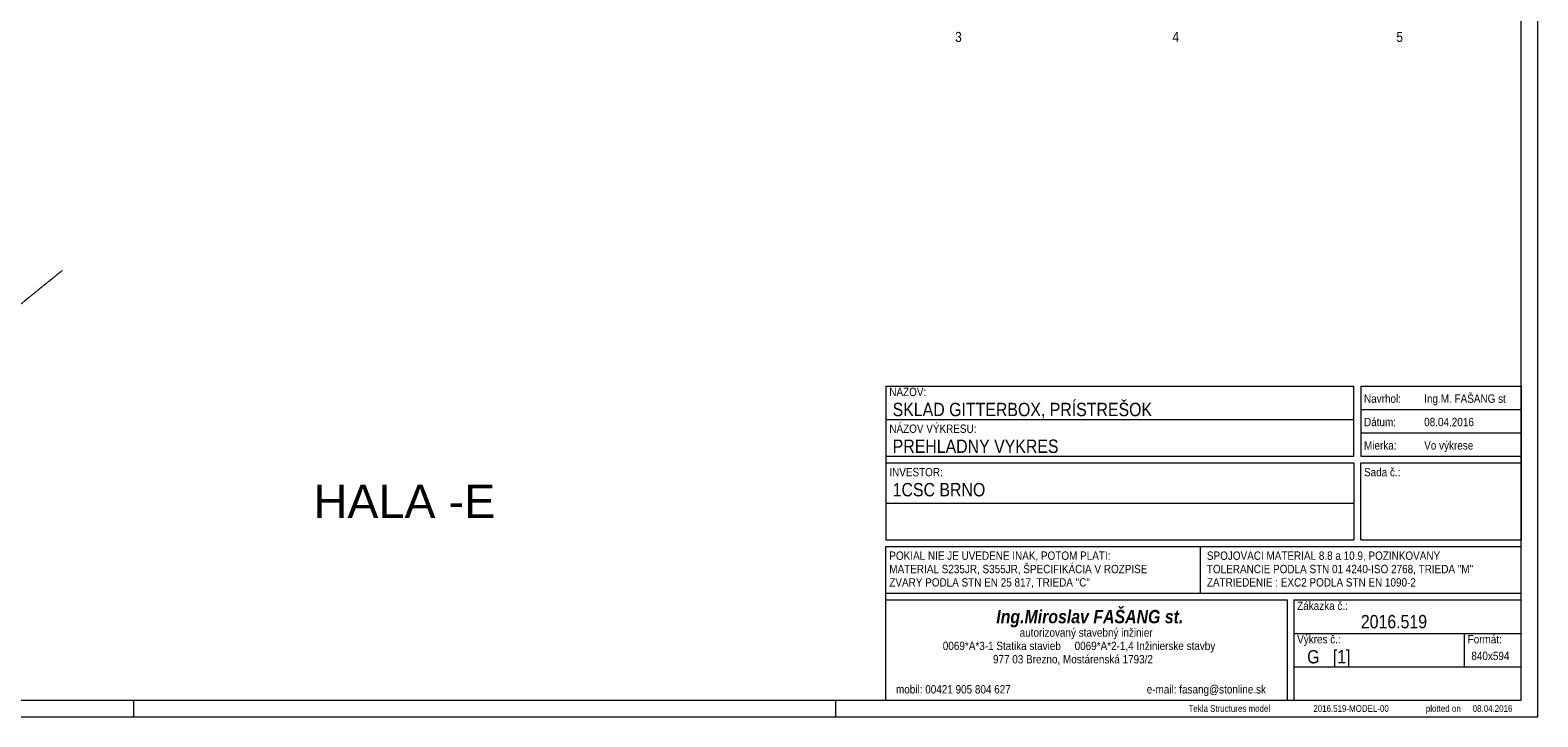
# Model space of a CAD drawing. Header units: millimetres. Extents: x -1190408159 to 361788912, y -2544212749 to 93633750.
# Tile 62 of 69: x 236233 to 281334, y -21483 to -929. Entities that reach past the tile are written whole.
import ezdxf
from ezdxf.enums import TextEntityAlignment as Align

# ---------------------------------------------------------------- set-up
doc = ezdxf.new("R2010")
doc.units = ezdxf.units.MM
doc.linetypes.add('XKITLINE00', pattern=[0])
doc.linetypes.add('XKITLINE03', pattern=[6, 3, -1, 1, -1])
for name, color, linetype, lineweight in [('Jiný typ objektu', 7, 'Continuous', 0), ('List výkresu', 3, 'Continuous', 0), ('Mřížka', 4, 'Continuous', 0)]:
    doc.layers.add(name, color=color, linetype=linetype, lineweight=lineweight)
doc.layers.add('POPIS', color=7, linetype='Continuous')
doc.styles.add('ARIAL', font='ARIAL.TTF', dxfattribs={"height": 1000})
doc.styles.add('ARIAL_BOLD_ITALIC', font='ARIALBI.TTF')

msp = doc.modelspace()

# ---------------------------------------------------------------- linework, layer by layer
at = {"layer": 'Jiný typ objektu', "color": 0, "linetype": 'XKITLINE00', "lineweight": 0}
for p, q in [((261834.27297, -11583.47451), (275834.27297, -11583.47451)), ((261834.27297, -11583.47451), (261834.27297, -16183.47451)), ((275834.27297, -13683.47451), (275834.27297, -11583.47451)), ((276034.27297, -11583.47451), (280834.27297, -11583.47451)), ((276034.27297, -11583.47451), (276034.27297, -13683.47451)), ((280834.27297, -11583.47451), (280834.27297, -16183.47451)), ((261834.27297, -12583.47451), (275834.27297, -12583.47451)), ((276034.27297, -12283.47451), (280834.27297, -12283.47451)), ((276034.27297, -12983.47451), (280834.27297, -12983.47451)), ((261834.27297, -13683.47451), (275834.27297, -13683.47451)), ((261834.27297, -13883.47451), (275834.27297, -13883.47451)), ((275834.27297, -13883.47451), (275834.27297, -16183.47451)), ((276034.27297, -13683.47451), (280834.27297, -13683.47451)), ((276034.27297, -13883.47451), (280834.27297, -13883.47451)), ((276034.27297, -16183.47451), (276034.27297, -13883.47451)), ((261834.27297, -15083.47451), (275834.27297, -15083.47451)), ((261834.27297, -16183.47451), (275834.27297, -16183.47451)), ((276034.27297, -16183.47451), (280834.27297, -16183.47451)), ((261834.27297, -20983.47451), (261834.27297, -16383.47451)), ((261834.27297, -16383.47451), (280834.27297, -16383.47451)), ((271234.27297, -16383.47451), (271234.27297, -17783.47451)), ((280834.27297, -20983.47451), (280834.27297, -16383.47451)), ((261834.27297, -17783.47451), (280834.27297, -17783.47451)), ((261834.27297, -17983.47451), (273834.27297, -17983.47451)), ((273834.27297, -17983.47451), (273834.27297, -20983.47451)), ((274034.27297, -17983.47451), (274034.27297, -20983.47451)), ((274034.27297, -17983.47451), (280834.27297, -17983.47451)), ((274034.27297, -18983.47451), (280834.27297, -18983.47451)), ((279134.27297, -18983.47451), (279134.27297, -19983.47451)), ((274034.27297, -19983.47451), (280834.27297, -19983.47451)), ((261834.27297, -20983.47451), (280834.27297, -20983.47451))]:
    msp.add_line(p, q, dxfattribs=at)
at = {"layer": 'List výkresu', "color": 0, "linetype": 'XKITLINE00', "lineweight": 0}
for p, q in [((281334.27297, -21483.47451), (281334.27297, 37916.52549)), ((280834.27297, -20983.47451), (280834.27297, 37416.52549)), ((197834.27297, -20983.47451), (280834.27297, -20983.47451)), ((239334.27297, -21483.47451), (239334.27297, -20983.47451)), ((260334.27297, -21483.47451), (260334.27297, -20983.47451)), ((197334.27297, -21483.47451), (281334.27297, -21483.47451))]:
    msp.add_line(p, q, dxfattribs=at)
at = {"layer": 'Mřížka', "color": 0, "linetype": 'XKITLINE03', "lineweight": 0}
msp.add_line((222931.76841, -19659.32897), (237200.24922, -8115.87774), dxfattribs=at)

# ---------------------------------------------------------------- texts
at = {"layer": 'Jiný typ objektu', "color": 0, "width": 0.85}
for s, height, style, p in [('NÁZOV:', 250, 'ARIAL', (261934.27297, -11883.47451)), ('SKLAD GITTERBOX, PRÍSTREŠOK', 400, 'ARIAL', (262034.27297, -12483.47451)), ('Navrhol:', 250, 'ARIAL', (276134.27297, -12083.47451)), ('Ing.M. FAŠANG st', 250, 'ARIAL', (277934.27297, -12083.47451)), ('Dátum:', 250, 'ARIAL', (276134.27297, -12783.47451)), ('08.04.2016', 250, 'ARIAL', (277934.27297, -12783.47451)), ('NÁZOV VÝKRESU:', 250, 'ARIAL', (261934.27297, -12983.47451)), ('PREHLADNY VYKRES', 400, 'ARIAL', (262034.27297, -13583.47451)), ('Mierka:', 250, 'ARIAL', (276134.27297, -13483.47451)), ('Vo výkrese', 250, 'ARIAL', (277934.27297, -13483.47451)), ('INVESTOR:', 250, 'ARIAL', (261934.27297, -14283.47451)), ('Sada č.:', 250, 'ARIAL', (276134.27297, -14283.47451)), ('1CSC BRNO', 400, 'ARIAL', (262034.27297, -14883.47451)), ('POKIAL NIE JE UVEDENE INAK, POTOM PLATI:', 250, 'ARIAL', (261934.27297, -16783.47451)), ('SPOJOVACI MATERIAL 8.8 a 10.9, POZINKOVANY', 250, 'ARIAL', (271434.27297, -16783.47451)), ('MATERIAL S235JR, S355JR, ŠPECIFIKÁCIA V ROZPISE', 250, 'ARIAL', (261934.27297, -17183.47451)), ('TOLERANCIE PODLA STN 01 4240-ISO 2768, TRIEDA "M"', 250, 'ARIAL', (271434.27297, -17183.47451)), ('ZVARY PODLA STN EN 25 817, TRIEDA "C"', 250, 'ARIAL', (261934.27297, -17583.47451)), ('ZATRIEDENIE : EXC2 PODLA STN EN 1090-2', 250, 'ARIAL', (271434.27297, -17583.47451)), ('Zákazka č.:', 250, 'ARIAL', (274134.27297, -18283.47451)), ('Ing.Miroslav FAŠANG st.', 400, 'ARIAL_BOLD_ITALIC', (265134.27297, -18683.47451)), ('2016.519', 400, 'ARIAL', (276039.74172, -18833.47451)), ('autorizovaný stavebný inžinier', 250, 'ARIAL', (265834.27297, -19083.47451)), ('0069*A*3-1 Statika stavieb     0069*A*2-1,4 Inžinierske stavby', 250, 'ARIAL', (263534.27297, -19483.47451)), ('Výkres č.:', 250, 'ARIAL', (274134.27297, -19283.47451)), ('Formát:', 250, 'ARIAL', (279234.27297, -19283.47451)), ('977 03 Brezno, Mostárenská 1793/2', 250, 'ARIAL', (265034.27297, -19883.47451)), ('G   [1]', 400, 'ARIAL', (274434.27297, -19883.47451)), ('840x594', 250, 'ARIAL', (279344.99074, -19783.47451)), ('mobil: 00421 905 804 627', 250, 'ARIAL', (262134.27297, -20783.47451)), ('e-mail: fasang@stonline.sk', 250, 'ARIAL', (269634.27297, -20783.47451)), ('Tekla Structures model', 200, 'ARIAL', (270884.27297, -21333.47451)), ('2016.519-MODEL-00', 200, 'ARIAL', (274617.67141, -21333.47451)), ('plotted on', 200, 'ARIAL', (277984.27297, -21333.47451)), ('08.04.2016', 200, 'ARIAL', (279384.27297, -21333.47451))]:
    msp.add_text(s, height=height, dxfattribs=dict(at, style=style)).set_placement(p)
at = {"layer": 'Mřížka', "color": 0, "style": 'ARIAL', "width": 0.85}
for s, p in [('3', (263902.72505, -1282.06834)), ('4', (270402.72505, -1282.06834)), ('5', (277102.72505, -1282.06834))]:
    msp.add_text(s, height=300, dxfattribs=at).set_placement(p)
at = {"layer": 'POPIS', "color": 0, "style": 'ARIAL'}
msp.add_text('HALA -E', height=1000, dxfattribs=at).set_placement((244712.55249, -14536.09906), align=Align.TOP_LEFT)

doc.saveas('drawing.dxf')
